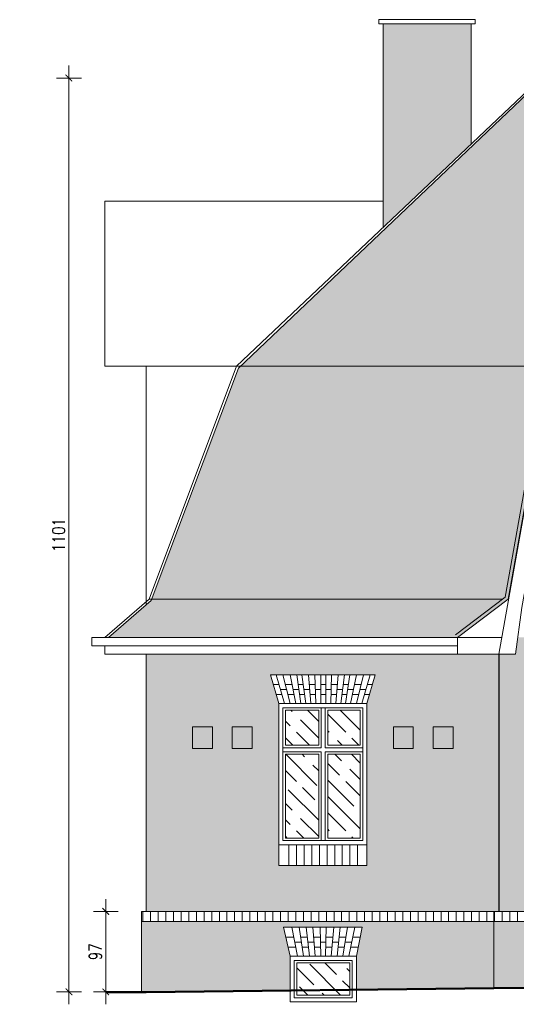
# Model space of a CAD drawing. Header units: millimetres. Extents: x 284606 to 569416, y -192995 to -95103.
# Tile 60 of 178: x 288192 to 288790, y -98789 to -97604. Entities that reach past the tile are written whole.
import ezdxf

# ---------------------------------------------------------------- set-up
doc = ezdxf.new("R2010")
doc.units = ezdxf.units.MM
doc.layers.get('0').update_dxf_attribs({"lineweight": 0})
for name, color, linetype, lineweight in [('!STR_Elewacje 0.15', 10, 'Continuous', 15), ('!STR_Konstrukcja 0.20', 200, 'Continuous', 20), ('!STR_Konstrukcja 0.50', 72, 'Continuous', 50), ('!STR_Kreskowanie', 253, 'Continuous', 5), ('!STR_Ocieplenie 0.05', 1, 'Continuous', 5), ('!STR_Stolarka okienna', 72, 'Continuous', 15), ('!STR_Wymiarowanie', 254, 'Continuous', 9)]:
    doc.layers.add(name, color=color, linetype=linetype, lineweight=lineweight)
doc.layers.add('!STR_Kreskowanie ścian', color=7, linetype='Continuous', lineweight=5, true_color=0xa6a6a6)
doc.styles.add('EKO 1-10', font='romans.shx', dxfattribs={"width": 0.8, "height": 15})
doc.dimstyles.new('EKO wymiar 1-10', dxfattribs={"dimtxt": 15, "dimasz": 8, "dimexe": 15, "dimexo": 15, "dimgap": 5, "dimtad": 1, "dimdec": 0, "dimtxsty": 'EKO 1-10', "dimblk": 'ARCHTICK', "dimcen": 10, "dimdle": 15, "dimclrd": 256, "dimclre": 256, "dimclrt": 256, "dimazin": 2, "dimtfac": 1, "dimtdec": 0, "dimtmove": 2, "dimatfit": 3, "dimldrblk": 'ARCHTICK', "dimfxl": 15, "dimfxlon": 1, "dimlwd": -1, "dimlwe": -1, "dimarcsym": 0})

# ---------------------------------------------------------------- blocks, each defined once
blk = doc.blocks.new('okno 106x170')
at = {"layer": '!STR_Kreskowanie', "ltscale": 0.3}
h = blk.add_hatch(dxfattribs=at)
h.set_pattern_fill('GOST_WOOD', color=256, scale=7, angle=45)
h.set_pattern_definition([(135, (-591757.885, 207373.385), (29.6984848, 29.6984848), [70, -14]), (135, (-591738.086, 207373.385), (29.6984848, 29.6984848), [42, -10.5, 21, -10.5]), (135, (-591713.337, 207368.435), (29.6984848, 29.6984848), [70, -14])])
h.paths.add_polyline_path([(59, 162), (59, 120), (98, 120), (98, 162)])
h.paths.add_polyline_path([(8, 162), (8, 120), (48, 120), (48, 162)])
h.paths.add_polyline_path([(8, 109), (8, 8), (48, 8), (48, 109)])
h.paths.add_polyline_path([(59, 109), (59, 8), (98, 8), (98, 109)])
at = {"layer": '!STR_Kreskowanie ścian', "ltscale": 1.5}
h = blk.add_hatch(dxfattribs=at)
h.set_pattern_fill('ANSI31', color=256, scale=2.9, angle=45)
h.set_pattern_definition([(90, (-591757.885, 207373.385), (-9.2075, 9e-16), [])])
h.paths.add_polyline_path([(103.5, 0), (103.5, -25), (3.5, -25), (3.5, 0)])
at = {"layer": '!STR_Elewacje 0.15', "ltscale": 1.5}
for p, q in [((116, 204.9), (-10, 204.9)), ((0, 170), (-10, 204.9)), ((7, 170), (-3, 204.9)), ((13.5, 170), (5, 204.9)), ((20.5, 170), (13.6, 204.9)), ((26.5, 170), (21.5, 204.9)), ((32.5, 170), (27.9, 204.9)), ((38.5, 170), (35.6, 204.9)), ((44.5, 170), (43.5, 204.9)), ((50.5, 170), (50.5, 204.9)), ((56.5, 170), (56.5, 204.9)), ((62.5, 170), (63.5, 204.9)), ((68.5, 170), (71.4, 204.9)), ((74.5, 170), (79.1, 204.9)), ((80.5, 170), (85.5, 204.9)), ((86.5, 170), (93.4, 204.9)), ((93.5, 170), (102, 204.9)), ((100, 170), (110, 204.9)), ((106, 170), (116, 204.9)), ((0.5, 192.9), (-6.5, 192.9)), ((16, 192.9), (7.9, 192.9)), ((29.5, 192.9), (23.2, 192.9)), ((43.8, 192.9), (36.6, 192.9)), ((56.5, 192.9), (50.5, 192.9)), ((70.4, 192.9), (63.2, 192.9)), ((83.8, 192.9), (77.5, 192.9)), ((99.1, 192.9), (91, 192.9)), ((106.7, 192.9), (112.5, 192.9)), ((3.9, 180.9), (-3.1, 180.9)), ((3.9, 180.9), (-3.1, 180.9)), ((3.9, 180.9), (-3.1, 180.9)), ((9.4, 186.9), (2.2, 186.9)), ((18.3, 180.9), (10.8, 180.9)), ((18.3, 180.9), (10.8, 180.9)), ((18.3, 180.9), (10.8, 180.9)), ((24.1, 186.9), (17.1, 186.9)), ((31.1, 180.9), (24.9, 180.9)), ((31.1, 180.9), (24.9, 180.9)), ((31.1, 180.9), (24.9, 180.9)), ((37.1, 186.9), (30.3, 186.9)), ((44.2, 180.9), (37.6, 180.9)), ((44.2, 180.9), (37.6, 180.9)), ((44.2, 180.9), (37.6, 180.9)), ((50.5, 186.9), (44, 186.9)), ((56.5, 180.9), (50.5, 180.9)), ((56.5, 180.9), (50.5, 180.9)), ((56.5, 180.9), (50.5, 180.9)), ((63, 186.9), (56.5, 186.9)), ((69.4, 180.9), (62.8, 180.9)), ((69.4, 180.9), (62.8, 180.9)), ((69.4, 180.9), (62.8, 180.9)), ((76.7, 186.9), (69.9, 186.9)), ((82.1, 180.9), (75.9, 180.9)), ((82.1, 180.9), (75.9, 180.9)), ((82.1, 180.9), (75.9, 180.9)), ((89.9, 186.9), (82.9, 186.9)), ((96.2, 180.9), (88.7, 180.9)), ((96.2, 180.9), (88.7, 180.9)), ((96.2, 180.9), (88.7, 180.9)), ((104.8, 186.9), (97.6, 186.9)), ((109.1, 180.9), (103.1, 180.9)), ((109.1, 180.9), (103.1, 180.9)), ((109.1, 180.9), (103.1, 180.9))]:
    blk.add_line(p, q, dxfattribs=at)
blk.add_lwpolyline([(106, 0), (0, 0), (0, -25), (106, -25)], close=True, dxfattribs=at)
at = {"layer": '!STR_Stolarka okienna', "ltscale": 1.5}
for points in [[(106, 0), (106, 170), (0, 170), (0, 0), (106, 0)], [(51, 165), (51, 117)], [(56, 165), (56, 117)], [(51, 117), (5, 117)], [(51, 112), (5, 112)], [(51, 112), (51, 5)], [(101, 117), (56, 117)], [(56, 112), (56, 5)], [(101, 112), (56, 112)]]:
    blk.add_lwpolyline(points, dxfattribs=at)
for points in [[(101, 5), (101, 165), (5, 165), (5, 5)], [(48, 162), (8, 162), (8, 120), (48, 120)], [(98, 162), (59, 162), (59, 120), (98, 120)], [(48, 109), (8, 109), (8, 8), (48, 8)], [(101, 112), (56, 112), (56, 5), (101, 5)], [(98, 109), (59, 109), (59, 8), (98, 8)]]:
    blk.add_lwpolyline(points, close=True, dxfattribs=at)
blk = doc.blocks.new('okno piwnicy')
at = {"layer": '!STR_Kreskowanie', "ltscale": 0.3}
h = blk.add_hatch(dxfattribs=at)
h.set_pattern_fill('GOST_WOOD', color=256, scale=7, angle=45)
h.set_pattern_definition([(135, (-287916.425, 101495.86), (29.698485, 29.698485), [70, -14]), (135, (-287896.626, 101495.86), (29.698485, 29.698485), [42, -10.5, 21, -10.5]), (135, (-287871.878, 101490.91), (29.698485, 29.698485), [70, -14])])
h.paths.add_polyline_path([(71.8, 47), (8, 47), (8, 8), (71.8, 8)])
at = {"layer": '!STR_Elewacje 0.15', "ltscale": 1.5}
for p, q in [((86.7, 89.9), (-7.8, 89.9)), ((0, 55), (-7.8, 89.9)), ((8.9, 55), (2, 89.9)), ((16.1, 55), (10.8, 89.9)), ((23.2, 55), (19.4, 89.9)), ((30.1, 55), (27.3, 89.9)), ((37.1, 55), (36.1, 89.9)), ((42.6, 55), (43.6, 89.9)), ((49.6, 55), (52.5, 89.9)), ((56.5, 55), (60.4, 89.9)), ((63.6, 55), (69, 89.9)), ((70.9, 55), (77.8, 89.9)), ((79.8, 55), (86.7, 89.9)), ((4.3, 77.9), (-5.1, 77.9)), ((13.5, 71.9), (5.5, 71.9)), ((20.7, 77.9), (12.6, 77.9)), ((28.7, 71.9), (21.4, 71.9)), ((36.5, 77.9), (28.3, 77.9)), ((43.1, 71.9), (36.6, 71.9)), ((43.3, 77.9), (51.5, 77.9)), ((51, 71.9), (58.4, 71.9)), ((59.1, 77.9), (67.2, 77.9)), ((66.2, 71.9), (74.3, 71.9)), ((75.4, 77.9), (84.3, 77.9)), ((6.7, 65.9), (-2.5, 65.9)), ((6.7, 65.9), (-2.5, 65.9)), ((6.7, 65.9), (-2.5, 65.9)), ((22, 65.9), (14.5, 65.9)), ((22, 65.9), (14.5, 65.9)), ((22, 65.9), (14.5, 65.9)), ((36.8, 65.9), (29.2, 65.9)), ((36.8, 65.9), (29.2, 65.9)), ((36.8, 65.9), (29.2, 65.9)), ((43, 65.9), (50.5, 65.9)), ((43, 65.9), (50.5, 65.9)), ((43, 65.9), (50.5, 65.9)), ((57.7, 65.9), (65.3, 65.9)), ((57.7, 65.9), (65.3, 65.9)), ((57.7, 65.9), (65.3, 65.9)), ((73.1, 65.9), (81.9, 65.9)), ((73.1, 65.9), (81.9, 65.9)), ((73.1, 65.9), (81.9, 65.9))]:
    blk.add_line(p, q, dxfattribs=at)
at = {"layer": '!STR_Stolarka okienna', "ltscale": 1.5}
for points in [[(0, 55), (79.8, 55), (79.8, 0), (0, 0)], [(5, 50), (74.8, 50), (74.8, 5), (5, 5)], [(8, 47), (71.8, 47), (71.8, 8), (8, 8)]]:
    blk.add_lwpolyline(points, close=True, dxfattribs=at)
blk = doc.blocks.new('_ArchTick')
at = {"color": 0, "linetype": 'ByBlock', "const_width": 0.15}
blk.add_lwpolyline([(-0.5, -0.5), (0.5, 0.5)], dxfattribs=at)
blk = doc.blocks.new('*D149')
at = {"layer": '!STR_Wymiarowanie', "ltscale": 1.5, "transparency": 16777216}
for p, q in [((288295.5, -98662.6), (288295.5, -98789.4)), ((288310.5, -98677.6), (288280.5, -98677.6)), ((288310.5, -98774.4), (288280.5, -98774.4))]:
    blk.add_line(p, q, dxfattribs=at)
at = {"layer": 'Defpoints', "color": 0, "ltscale": 1.5, "transparency": 16777216}
for p in [(288338.3, -98677.6), (288295.5, -98774.4), (288338.3, -98774.4)]:
    blk.add_point(p, dxfattribs=at)
at = {"layer": '!STR_Wymiarowanie', "ltscale": 1.5, "transparency": 16777216, "xscale": 8, "yscale": 8, "zscale": 8}
for p, rotation in [((288295.5, -98677.6), 90), ((288295.5, -98774.4), 270)]:
    blk.add_blockref('_ArchTick', p, dxfattribs=dict(at, rotation=rotation))
at = {"layer": '!STR_Wymiarowanie', "ltscale": 1.5, "transparency": 16777216, "insert": (288283, -98726), "char_height": 15, "attachment_point": 5, "rotation": 90, "style": 'EKO 1-10'}
blk.add_mtext('97', dxfattribs=at)
blk = doc.blocks.new('*D843')
at = {"layer": '!STR_Wymiarowanie', "ltscale": 1.5, "transparency": 16777216}
for p, q in [((288251.1, -97658.8), (288251.1, -98789.4)), ((288266.1, -97673.8), (288236.1, -97673.8)), ((288266.1, -98774.4), (288236.1, -98774.4))]:
    blk.add_line(p, q, dxfattribs=at)
at = {"layer": 'Defpoints', "color": 0, "ltscale": 1.5, "transparency": 16777216}
for p in [(288819.4, -97673.8), (288251.1, -98774.4), (288338.3, -98774.4)]:
    blk.add_point(p, dxfattribs=at)
at = {"layer": '!STR_Wymiarowanie', "ltscale": 1.5, "transparency": 16777216, "xscale": 8, "yscale": 8, "zscale": 8}
for p, rotation in [((288251.1, -97673.8), 90), ((288251.1, -98774.4), 270)]:
    blk.add_blockref('_ArchTick', p, dxfattribs=dict(at, rotation=rotation))
at = {"layer": '!STR_Wymiarowanie', "ltscale": 1.5, "transparency": 16777216, "insert": (288238.6, -98224.1), "char_height": 15, "attachment_point": 5, "rotation": 90, "style": 'EKO 1-10'}
blk.add_mtext('1101', dxfattribs=at)

msp = doc.modelspace()

# ---------------------------------------------------------------- hatches: boundary and pattern name
at = {"layer": '!STR_Kreskowanie ścian', "ltscale": 0.3}
h = msp.add_hatch(dxfattribs=at)
h.set_pattern_fill('AR-B816', color=256, scale=0.04)
h.paths.add_polyline_path([(287343.1, -97608.5), (287303.1, -97608.5), (287303.1, -97683.2), (287317.8, -97673.8), (287343.1, -97690.1)])
h.paths.add_polyline_path([(288735.5, -97608.5), (288629.5, -97608.5), (288629.5, -97853.7), (288735.5, -97753.3)])
h.paths.add_polyline_path([(289222, -97608.5), (289067.5, -97608.5), (289067.5, -97673.8), (289222, -97673.8)])
h.paths.add_polyline_path([(289748.1, -97608.5), (289582.5, -97608.5), (289582.5, -97673.8), (289748.1, -97673.8)])
h.paths.add_polyline_path([(289981.7, -97608.5), (289804.2, -97608.5), (289804.2, -97714.7), (289981.7, -97886.5)])
h.paths.add_polyline_path([(291251.3, -97608.5), (291211.3, -97608.5), (291211.3, -97690.1), (291236.6, -97673.8), (291251.3, -97683.2)])
h.paths.add_polyline_path([(292667, -97605.5), (292489.5, -97605.5), (292489.5, -97840.3), (292667, -97707.3)])
h.paths.add_polyline_path([(292888.7, -97605.5), (292723.1, -97605.5), (292723.1, -97673.8), (292888.7, -97673.8)])
h.paths.add_polyline_path([(293403.7, -97605.5), (293249.2, -97605.5), (293249.2, -97673.8), (293403.7, -97673.8)])
h.paths.add_polyline_path([(293841.7, -97611.3), (293735.7, -97611.3), (293735.7, -97756.8), (293799.8, -97822.2), (293841.7, -97822.2)])
at = {"layer": '!STR_Kreskowanie ścian', "ltscale": 1.5}
h = msp.add_hatch(dxfattribs=at)
h.set_pattern_fill('AR-B88', color=256, scale=0.1)
h.paths.add_polyline_path([(289761.2, -97676.8), (289288.3, -97676.8), (288820.1, -97676.8), (288457.7, -98020.8), (288822.5, -98020.8), (289290.2, -97717.6), (289757.9, -98020.8), (290115.8, -98020.8)])
h.paths.add_polyline_path([(290118.2, -98023.1), (290115.8, -98020.8), (289757.9, -98020.8), (289757.9, -98042.8), (289803.8, -98299.1), (289806.8, -98301.3), (290235.9, -98301.3), (290234.1, -98299.8)])
h.paths.add_polyline_path([(290235.9, -98301.3), (289806.8, -98301.3), (289868.1, -98347.5), (290286.4, -98347.5)])
h.paths.add_polyline_path([(289783.7, -98311.5), (289781.9, -98301.3), (289648.6, -98301.3), (289648.6, -98301.7), (289555.6, -98301.7), (289490, -98301.6), (289490, -98301.7), (289397, -98301.7), (289263.9, -98301.3), (289262.1, -98311.5), (289258.4, -98347.5), (289789.4, -98347.5)])
h.paths.add_polyline_path([(288822.5, -98042.8), (288822.5, -98020.8), (288457.7, -98020.8), (288455.3, -98023.1), (288350.9, -98301.3), (288773.7, -98301.3), (288776.6, -98299.1)], flags=17)
h.paths.add_polyline_path([(288773.7, -98301.3), (288350.9, -98301.3), (288350.2, -98303.2), (288298.9, -98347.5), (288719, -98347.5), (288780.3, -98301.3), (288826.5, -98043.1), (288826.5, -98020.8), (288822.5, -98020.8), (288822.5, -98042.8), (288776.6, -98299.1)])
at = {"layer": '!STR_Kreskowanie ścian', "ltscale": 0.3}
h = msp.add_hatch(dxfattribs=at)
h.set_pattern_fill('AR-B816', color=256, scale=0.04)
h.paths.add_polyline_path([(288769, -98367.5), (288719, -98367.5), (288344.3, -98367.5), (288344.3, -98677.6), (288769, -98677.6)])
h.paths.add_polyline_path([(288503.9, -98622.3), (288503.9, -98597.3), (288503.9, -98427.3), (288493.9, -98392.4), (288619.9, -98392.4), (288609.9, -98427.3), (288609.9, -98597.3), (288609.9, -98622.3)], flags=16)
h.paths.add_polyline_path([(288508.9, -98592.3), (288508.9, -98432.3), (288604.9, -98432.3), (288604.9, -98592.3), (288559.9, -98592.3)], flags=0)
h.paths.add_polyline_path([(288511.9, -98589.3), (288511.9, -98488.3), (288551.9, -98488.3), (288551.9, -98589.3)], flags=0)
h.paths.add_polyline_path([(288562.9, -98589.3), (288562.9, -98488.3), (288601.9, -98488.3), (288601.9, -98589.3)], flags=0)
h.paths.add_polyline_path([(288447.9, -98481.1), (288447.9, -98455.1), (288471.9, -98455.1), (288471.9, -98481.1)], flags=16)
h.paths.add_polyline_path([(288423.9, -98481.1), (288399.9, -98481.1), (288399.9, -98455.1), (288423.9, -98455.1)], flags=16)
h.paths.add_polyline_path([(288511.9, -98477.3), (288511.9, -98435.3), (288551.9, -98435.3), (288551.9, -98477.3)], flags=0)
h.paths.add_polyline_path([(288562.9, -98477.3), (288562.9, -98435.3), (288601.9, -98435.3), (288601.9, -98477.3)], flags=0)
h.paths.add_polyline_path([(288511.8, -98404.4), (288519.9, -98404.4), (288521, -98410.4), (288528, -98410.4), (288527.1, -98404.4), (288533.4, -98404.4), (288534.2, -98410.4), (288541, -98410.4), (288540.5, -98404.4), (288547.7, -98404.4), (288547.9, -98410.4), (288554.4, -98410.4), (288554.4, -98404.4), (288560.4, -98404.4), (288560.4, -98410.4), (288566.9, -98410.4), (288567.1, -98404.4), (288574.3, -98404.4), (288573.8, -98410.4), (288580.6, -98410.4), (288581.4, -98404.4), (288587.7, -98404.4), (288586.8, -98410.4), (288593.8, -98410.4), (288594.9, -98404.4), (288603, -98404.4), (288600.1, -98416.4), (288592.6, -98416.4), (288593.8, -98410.4), (288586.8, -98410.4), (288586, -98416.4), (288579.8, -98416.4), (288580.6, -98410.4), (288573.8, -98410.4), (288573.3, -98416.4), (288566.7, -98416.4), (288566.9, -98410.4), (288560.4, -98410.4), (288560.4, -98416.4), (288554.4, -98416.4), (288554.4, -98410.4), (288547.9, -98410.4), (288548.1, -98416.4), (288541.5, -98416.4), (288541, -98410.4), (288534.2, -98410.4), (288535, -98416.4), (288528.8, -98416.4), (288528, -98410.4), (288521, -98410.4), (288522.2, -98416.4), (288514.7, -98416.4)], flags=0)
h.paths.add_polyline_path([(288641.9, -98481.1), (288641.9, -98455.1), (288665.9, -98455.1), (288665.9, -98481.1)], flags=16)
h.paths.add_polyline_path([(288689.9, -98481.1), (288689.9, -98455.1), (288713.9, -98455.1), (288713.9, -98481.1)], flags=16)
h.paths.add_polyline_path([(288509.6, -98696.6), (288604.2, -98696.6), (288597.3, -98731.5), (288597.3, -98771.7), (288763, -98769.9), (288763, -98689.6), (288338.3, -98689.6), (288338.3, -98774.4), (288517.5, -98772.5), (288517.5, -98731.5)])
h.paths.add_polyline_path([(288886.1, -98696.6), (288980.7, -98696.6), (288973.7, -98731.5), (288973.7, -98767.7), (289051.5, -98766.9), (289051.5, -98731.5), (289043.7, -98696.6), (289138.2, -98696.6), (289131.3, -98731.5), (289131.3, -98766.1), (289228.3, -98765), (289228.3, -98689.6), (288763, -98689.6), (288763, -98769.9), (288893.9, -98768.5), (288893.9, -98731.5)])
h.paths.add_polyline_path([(289234.3, -98367.5), (289184.3, -98367.5), (289184.3, -98357.5), (289172, -98357.5), (289172, -98347.5), (288792.6, -98347.5), (288789, -98367.5), (288769.5, -98367.5), (288769.5, -98677.6), (289234.3, -98677.6)])
h.paths.add_polyline_path([(288886.9, -98622.3), (288886.9, -98597.3), (288886.9, -98427.3), (288876.9, -98392.4), (288989.9, -98392.4), (288979.9, -98427.3), (288979.9, -98597.3), (288979.9, -98622.3)], flags=16)
h.paths.add_polyline_path([(288891.9, -98592.3), (288891.9, -98432.3), (288974.9, -98432.3), (288974.9, -98592.3), (288935.9, -98592.3)], flags=0)
h.paths.add_polyline_path([(288894.9, -98589.3), (288894.9, -98488.3), (288927.9, -98488.3), (288927.9, -98589.3)], flags=0)
h.paths.add_polyline_path([(288938.9, -98589.3), (288938.9, -98488.3), (288971.9, -98488.3), (288971.9, -98589.3)], flags=0)
h.paths.add_polyline_path([(288894.9, -98477.3), (288894.9, -98435.3), (288927.9, -98435.3), (288927.9, -98477.3)], flags=0)
h.paths.add_polyline_path([(288938.9, -98477.3), (288938.9, -98435.3), (288971.9, -98435.3), (288971.9, -98477.3)], flags=0)
h.paths.add_polyline_path([(288887.8, -98404.4), (288895.8, -98404.4), (288897, -98410.4), (288904, -98410.4), (288903.1, -98404.4), (288909.4, -98404.4), (288910.2, -98410.4), (288917, -98410.4), (288916.5, -98404.4), (288923.7, -98404.4), (288923.9, -98410.4), (288930.4, -98410.4), (288930.4, -98404.4), (288936.4, -98404.4), (288936.4, -98410.4), (288942.9, -98410.4), (288943, -98404.4), (288950.3, -98404.4), (288949.8, -98410.4), (288956.6, -98410.4), (288957.4, -98404.4), (288963.6, -98404.4), (288962.8, -98410.4), (288969.7, -98410.4), (288970.9, -98404.4), (288979, -98404.4), (288976, -98416.4), (288968.5, -98416.4), (288969.7, -98410.4), (288962.8, -98410.4), (288961.9, -98416.4), (288955.8, -98416.4), (288956.6, -98410.4), (288949.8, -98410.4), (288949.3, -98416.4), (288942.7, -98416.4), (288942.9, -98410.4), (288936.4, -98410.4), (288936.4, -98416.4), (288930.4, -98416.4), (288930.4, -98410.4), (288923.9, -98410.4), (288924.1, -98416.4), (288917.5, -98416.4), (288917, -98410.4), (288910.2, -98410.4), (288910.9, -98416.4), (288904.8, -98416.4), (288904, -98410.4), (288897, -98410.4), (288898.2, -98416.4), (288890.7, -98416.4)], flags=0)
h.paths.add_polyline_path([(289044.5, -98622.3), (289044.5, -98597.3), (289044.5, -98427.3), (289034.5, -98392.4), (289147.4, -98392.4), (289137.5, -98427.3), (289137.5, -98597.3), (289137.5, -98622.3)], flags=16)
h.paths.add_polyline_path([(289049.5, -98592.3), (289049.5, -98432.3), (289132.5, -98432.3), (289132.5, -98592.3), (289093.5, -98592.3)], flags=0)
h.paths.add_polyline_path([(289052.5, -98589.3), (289052.5, -98488.3), (289085.5, -98488.3), (289085.5, -98589.3)], flags=0)
h.paths.add_polyline_path([(289096.5, -98589.3), (289096.5, -98488.3), (289129.5, -98488.3), (289129.5, -98589.3)], flags=0)
h.paths.add_polyline_path([(289052.5, -98477.3), (289052.5, -98435.3), (289085.5, -98435.3), (289085.5, -98477.3)], flags=0)
h.paths.add_polyline_path([(289045.4, -98404.4), (289053.4, -98404.4), (289054.6, -98410.4), (289061.6, -98410.4), (289060.7, -98404.4), (289067, -98404.4), (289067.7, -98410.4), (289074.6, -98410.4), (289074.1, -98404.4), (289081.3, -98404.4), (289081.5, -98410.4), (289088, -98410.4), (289088, -98404.4), (289094, -98404.4), (289094, -98410.4), (289100.4, -98410.4), (289100.6, -98404.4), (289107.8, -98404.4), (289107.4, -98410.4), (289114.2, -98410.4), (289115, -98404.4), (289121.2, -98404.4), (289120.4, -98410.4), (289127.3, -98410.4), (289128.5, -98404.4), (289136.5, -98404.4), (289133.6, -98416.4), (289126.1, -98416.4), (289127.3, -98410.4), (289120.4, -98410.4), (289119.5, -98416.4), (289113.4, -98416.4), (289114.2, -98410.4), (289107.4, -98410.4), (289106.9, -98416.4), (289100.3, -98416.4), (289100.4, -98410.4), (289094, -98410.4), (289094, -98416.4), (289088, -98416.4), (289088, -98410.4), (289081.5, -98410.4), (289081.7, -98416.4), (289075.1, -98416.4), (289074.6, -98410.4), (289067.7, -98410.4), (289068.5, -98416.4), (289062.4, -98416.4), (289061.6, -98410.4), (289054.6, -98410.4), (289055.8, -98416.4), (289048.3, -98416.4)], flags=0)
h.paths.add_polyline_path([(289096.5, -98477.3), (289096.5, -98435.3), (289129.5, -98435.3), (289129.5, -98477.3)], flags=0)
h.paths.add_polyline_path([(289811.4, -98367.5), (289254.3, -98367.5), (289234.3, -98367.5), (289234.3, -98677.6), (289811.4, -98677.6)])
h.paths.add_polyline_path([(289648.6, -98622.3), (289555.6, -98622.3), (289555.6, -98597.3), (289555.6, -98427.3), (289545.6, -98392.4), (289658.6, -98392.4), (289648.6, -98427.3), (289648.6, -98597.3)], flags=16)
h.paths.add_polyline_path([(289643.6, -98592.3), (289604.6, -98592.3), (289560.6, -98592.3), (289560.6, -98432.3), (289643.6, -98432.3)], flags=0)
h.paths.add_polyline_path([(289640.6, -98589.3), (289607.6, -98589.3), (289607.6, -98488.3), (289640.6, -98488.3)], flags=0)
h.paths.add_polyline_path([(289596.6, -98589.3), (289563.6, -98589.3), (289563.6, -98488.3), (289596.6, -98488.3)], flags=0)
h.paths.add_polyline_path([(289701.9, -98481.1), (289701.9, -98455.1), (289725.9, -98455.1), (289725.9, -98481.1)], flags=16)
h.paths.add_polyline_path([(289640.6, -98477.3), (289607.6, -98477.3), (289607.6, -98435.3), (289640.6, -98435.3)], flags=0)
h.paths.add_polyline_path([(289596.6, -98477.3), (289563.6, -98477.3), (289563.6, -98435.3), (289596.6, -98435.3)], flags=0)
h.paths.add_polyline_path([(289490, -98622.3), (289397, -98622.3), (289397, -98597.3), (289397, -98427.3), (289387, -98392.4), (289500, -98392.4), (289490, -98427.3), (289490, -98597.3)], flags=16)
h.paths.add_polyline_path([(289644.8, -98416.4), (289637.3, -98416.4), (289638.4, -98410.4), (289631.5, -98410.4), (289630.6, -98416.4), (289624.5, -98416.4), (289625.3, -98410.4), (289618.5, -98410.4), (289618, -98416.4), (289611.4, -98416.4), (289611.6, -98410.4), (289605.1, -98410.4), (289605.1, -98416.4), (289599.1, -98416.4), (289599.1, -98410.4), (289592.6, -98410.4), (289592.8, -98416.4), (289586.2, -98416.4), (289585.7, -98410.4), (289578.9, -98410.4), (289579.7, -98416.4), (289573.5, -98416.4), (289572.7, -98410.4), (289565.7, -98410.4), (289566.9, -98416.4), (289559.4, -98416.4), (289556.5, -98404.4), (289564.5, -98404.4), (289565.7, -98410.4), (289572.7, -98410.4), (289571.8, -98404.4), (289578.1, -98404.4), (289578.9, -98410.4), (289585.7, -98410.4), (289585.2, -98404.4), (289592.4, -98404.4), (289592.6, -98410.4), (289599.1, -98410.4), (289599.1, -98404.4), (289605.1, -98404.4), (289605.1, -98410.4), (289611.6, -98410.4), (289611.7, -98404.4), (289619, -98404.4), (289618.5, -98410.4), (289625.3, -98410.4), (289626.1, -98404.4), (289632.3, -98404.4), (289631.5, -98410.4), (289638.4, -98410.4), (289639.6, -98404.4), (289647.7, -98404.4)], flags=0)
h.paths.add_polyline_path([(289485, -98592.3), (289402, -98592.3), (289402, -98432.3), (289485, -98432.3)], flags=0)
h.paths.add_polyline_path([(289482, -98589.3), (289405, -98589.3), (289405, -98435.3), (289482, -98435.3)], flags=0)
h.paths.add_polyline_path([(289486.2, -98416.4), (289478.7, -98416.4), (289479.9, -98410.4), (289472.9, -98410.4), (289472.1, -98416.4), (289465.9, -98416.4), (289466.7, -98410.4), (289459.9, -98410.4), (289459.4, -98416.4), (289452.8, -98416.4), (289453, -98410.4), (289446.5, -98410.4), (289446.5, -98416.4), (289440.5, -98416.4), (289440.5, -98410.4), (289434, -98410.4), (289434.2, -98416.4), (289427.6, -98416.4), (289427.1, -98410.4), (289420.3, -98410.4), (289421.1, -98416.4), (289415, -98416.4), (289414.1, -98410.4), (289407.2, -98410.4), (289408.3, -98416.4), (289400.8, -98416.4), (289397.9, -98404.4), (289406, -98404.4), (289407.2, -98410.4), (289414.1, -98410.4), (289413.3, -98404.4), (289419.5, -98404.4), (289420.3, -98410.4), (289427.1, -98410.4), (289426.6, -98404.4), (289433.9, -98404.4), (289434, -98410.4), (289440.5, -98410.4), (289440.5, -98404.4), (289446.5, -98404.4), (289446.5, -98410.4), (289453, -98410.4), (289453.2, -98404.4), (289460.4, -98404.4), (289459.9, -98410.4), (289466.7, -98410.4), (289467.5, -98404.4), (289473.8, -98404.4), (289472.9, -98410.4), (289479.9, -98410.4), (289481.1, -98404.4), (289489.1, -98404.4)], flags=0)
h.paths.add_polyline_path([(289334.4, -98481.1), (289310.4, -98481.1), (289310.4, -98455.1), (289334.4, -98455.1)], flags=16)
h.paths.add_polyline_path([(289817.4, -98689.6), (289228.3, -98689.6), (289228.3, -98765), (289404.1, -98763.2), (289404.1, -98731.5), (289396.2, -98696.6), (289490.8, -98696.6), (289483.9, -98731.5), (289483.9, -98762.4), (289562.7, -98761.5), (289562.7, -98731.5), (289554.8, -98696.6), (289649.4, -98696.6), (289642.4, -98731.5), (289642.4, -98760.7), (289817.4, -98758.8)])
h.paths.add_polyline_path([(289983.8, -98731.5), (289976, -98696.6), (290070.5, -98696.6), (290063.6, -98731.5), (290063.6, -98756.3), (290236.4, -98754.4), (290242.4, -98754.4), (290242.4, -98689.6), (289817.4, -98689.6), (289817.4, -98758.8), (289983.8, -98757.1)])
h.paths.add_polyline_path([(290236.4, -98367.5), (290005.1, -98367.5), (289811.4, -98367.5), (289811.4, -98677.6), (290236.4, -98677.6)])
h.paths.add_polyline_path([(289970.3, -98622.3), (289970.3, -98597.3), (289970.3, -98427.3), (289960.3, -98392.4), (290086.2, -98392.4), (290076.3, -98427.3), (290076.3, -98597.3), (290076.3, -98622.3)], flags=16)
h.paths.add_polyline_path([(289975.3, -98592.3), (289975.3, -98432.3), (290071.3, -98432.3), (290071.3, -98592.3), (290026.3, -98592.3)], flags=0)
h.paths.add_polyline_path([(289978.3, -98589.3), (289978.3, -98488.3), (290018.3, -98488.3), (290018.3, -98589.3)], flags=0)
h.paths.add_polyline_path([(289866.3, -98481.1), (289866.3, -98455.1), (289890.3, -98455.1), (289890.3, -98481.1)], flags=16)
h.paths.add_polyline_path([(290029.3, -98589.3), (290029.3, -98488.3), (290068.3, -98488.3), (290068.3, -98589.3)], flags=0)
h.paths.add_polyline_path([(289914.3, -98481.1), (289914.3, -98455.1), (289938.3, -98455.1), (289938.3, -98481.1)], flags=16)
h.paths.add_polyline_path([(289978.3, -98477.3), (289978.3, -98435.3), (290018.3, -98435.3), (290018.3, -98477.3)], flags=0)
h.paths.add_polyline_path([(290029.3, -98477.3), (290029.3, -98435.3), (290068.3, -98435.3), (290068.3, -98477.3)], flags=0)
h.paths.add_polyline_path([(289978.2, -98404.4), (289986.2, -98404.4), (289987.4, -98410.4), (289994.3, -98410.4), (289993.5, -98404.4), (289999.7, -98404.4), (290000.5, -98410.4), (290007.4, -98410.4), (290006.9, -98404.4), (290014.1, -98404.4), (290014.3, -98410.4), (290020.8, -98410.4), (290020.8, -98404.4), (290026.8, -98404.4), (290026.8, -98410.4), (290033.2, -98410.4), (290033.4, -98404.4), (290040.6, -98404.4), (290040.1, -98410.4), (290047, -98410.4), (290047.8, -98404.4), (290054, -98404.4), (290053.2, -98410.4), (290060.1, -98410.4), (290061.3, -98404.4), (290069.3, -98404.4), (290066.4, -98416.4), (290058.9, -98416.4), (290060.1, -98410.4), (290053.2, -98410.4), (290052.3, -98416.4), (290046.2, -98416.4), (290047, -98410.4), (290040.1, -98410.4), (290039.6, -98416.4), (290033.1, -98416.4), (290033.2, -98410.4), (290026.8, -98410.4), (290026.8, -98416.4), (290020.8, -98416.4), (290020.8, -98410.4), (290014.3, -98410.4), (290014.4, -98416.4), (290007.9, -98416.4), (290007.4, -98410.4), (290000.5, -98410.4), (290001.3, -98416.4), (289995.2, -98416.4), (289994.3, -98410.4), (289987.4, -98410.4), (289988.6, -98416.4), (289981.1, -98416.4)], flags=0)
h.paths.add_polyline_path([(290108.3, -98481.1), (290108.3, -98455.1), (290132.3, -98455.1), (290132.3, -98481.1)], flags=16)
h.paths.add_polyline_path([(290156.3, -98481.1), (290156.3, -98455.1), (290180.3, -98455.1), (290180.3, -98481.1)], flags=16)
h.paths.add_polyline_path([(289719.3, -98046.5), (289666, -98014.2), (289539.3, -98014.2), (289539.3, -97985.5), (289497.8, -97985.5), (289497.8, -98014.2), (289377, -98014.2), (289326.5, -98046.2), (289283.9, -98301.3), (289761.2, -98301.3)])
h.paths.add_polyline_path([(289648.6, -98301.7), (289555.6, -98301.7), (289555.6, -98106.7), (289545.6, -98071.8), (289658.6, -98071.8), (289648.6, -98106.7)])
h.paths.add_polyline_path([(289643.6, -98274.7), (289560.6, -98274.7)], flags=16)
h.paths.add_polyline_path([(289640.6, -98117.7), (289563.6, -98117.7)], flags=16)
h.paths.add_polyline_path([(289490, -98301.7), (289397, -98301.7), (289397, -98106.7), (289387, -98071.8), (289500, -98071.8), (289490, -98106.7)])
h.paths.add_polyline_path([(289485, -98271.7), (289402, -98271.7)], flags=16)
h.paths.add_polyline_path([(289482, -98268.7), (289405, -98268.7)], flags=16)
at = {"layer": '!STR_Kreskowanie ścian', "ltscale": 0.3, "true_color": 0xdbdbdb}
h = msp.add_hatch(color=254, dxfattribs=at)
h.dxf.hatch_style = 1
h.paths.add_polyline_path([(288423.9, -98455.1), (288399.9, -98455.1), (288399.9, -98481.1), (288423.9, -98481.1)])
h.paths.add_polyline_path([(288471.9, -98455.1), (288447.9, -98455.1), (288447.9, -98481.1), (288471.9, -98481.1)])
h.paths.add_polyline_path([(288665.9, -98455.1), (288641.9, -98455.1), (288641.9, -98481.1), (288665.9, -98481.1)])
h.paths.add_polyline_path([(288713.9, -98455.1), (288689.9, -98455.1), (288689.9, -98481.1), (288713.9, -98481.1)])
h.paths.add_polyline_path([(289334.4, -98455.1), (289310.4, -98455.1), (289310.4, -98481.1), (289334.4, -98481.1)])
h.paths.add_polyline_path([(289725.9, -98455.1), (289701.9, -98455.1), (289701.9, -98481.1), (289725.9, -98481.1)])
h.paths.add_polyline_path([(289890.3, -98455.1), (289866.3, -98455.1), (289866.3, -98481.1), (289890.3, -98481.1)])
h.paths.add_polyline_path([(289938.3, -98455.1), (289914.3, -98455.1), (289914.3, -98481.1), (289938.3, -98481.1)])
h.paths.add_polyline_path([(290132.3, -98455.1), (290108.3, -98455.1), (290108.3, -98481.1), (290132.3, -98481.1)])
h.paths.add_polyline_path([(290180.3, -98455.1), (290156.3, -98455.1), (290156.3, -98481.1), (290180.3, -98481.1)])
at = {"layer": '!STR_Kreskowanie ścian', "ltscale": 0.3}
h = msp.add_hatch(dxfattribs=at)
h.set_pattern_fill('AR-B816', color=256, scale=0.04)
h.paths.add_polyline_path([(288423.9, -98455.1), (288399.9, -98455.1), (288399.9, -98481.1), (288423.9, -98481.1)])
h.paths.add_polyline_path([(288471.9, -98455.1), (288447.9, -98455.1), (288447.9, -98481.1), (288471.9, -98481.1)])
h.paths.add_polyline_path([(288665.9, -98455.1), (288641.9, -98455.1), (288641.9, -98481.1), (288665.9, -98481.1)])
h.paths.add_polyline_path([(288713.9, -98455.1), (288689.9, -98455.1), (288689.9, -98481.1), (288713.9, -98481.1)])
h.paths.add_polyline_path([(289334.4, -98455.1), (289310.4, -98455.1), (289310.4, -98481.1), (289334.4, -98481.1)])
h.paths.add_polyline_path([(289725.9, -98455.1), (289701.9, -98455.1), (289701.9, -98481.1), (289725.9, -98481.1)])
h.paths.add_polyline_path([(289890.3, -98455.1), (289866.3, -98455.1), (289866.3, -98481.1), (289890.3, -98481.1)])
h.paths.add_polyline_path([(289938.3, -98455.1), (289914.3, -98455.1), (289914.3, -98481.1), (289938.3, -98481.1)])
h.paths.add_polyline_path([(290132.3, -98455.1), (290108.3, -98455.1), (290108.3, -98481.1), (290132.3, -98481.1)])
h.paths.add_polyline_path([(290180.3, -98455.1), (290156.3, -98455.1), (290156.3, -98481.1), (290180.3, -98481.1)])
at = {"layer": '!STR_Kreskowanie ścian', "ltscale": 1.5}
h = msp.add_hatch(dxfattribs=at)
h.set_pattern_fill('ANSI31', color=256, scale=2.9, angle=45)
h.set_pattern_definition([(90, (-1834.179, 2627.342), (-9.2075, 9e-16), [])])
h.paths.add_polyline_path([(290242.4, -98677.6), (288338.3, -98677.6), (288338.3, -98689.6), (290242.4, -98689.6)])

# ---------------------------------------------------------------- linework, layer by layer
at = {"layer": '!STR_Elewacje 0.15', "ltscale": 1.5}
msp.add_lwpolyline([(288719, -98347.5), (288278.8, -98347.5), (288278.8, -98357.5), (288719, -98357.5)], close=True, dxfattribs=at)
at = {"layer": '!STR_Konstrukcja 0.20', "ltscale": 1.5}
for p, q in [((288453.1, -98020.8), (288832, -98020.8)), ((288826.5, -98043.1), (288769, -98367.5)), ((288294.3, -98347.5), (288347.7, -98301.3)), ((288347.7, -98301.3), (288773.7, -98301.3)), ((288719, -98347.5), (288780.3, -98301.3)), ((288772.4, -98347.5), (288719, -98347.5)), ((288719, -98347.5), (288719, -98367.5)), ((288294.3, -98367.5), (288294.3, -98357.5)), ((288575.6, -98367.5), (288294.3, -98367.5)), ((288769, -98367.5), (288719, -98367.5)), ((288769, -98367.5), (288769, -98677.6)), ((288769, -98367.5), (288789, -98367.5)), ((290236.4, -98677.6), (288344.3, -98677.6)), ((288763, -98677.6), (288763, -98769.9))]:
    msp.add_line(p, q, dxfattribs=at)
for points in [[(288740.5, -97608.5), (288624.5, -97608.5), (288624.5, -97603.5), (288740.5, -97603.5)], [(288338.3, -98677.6), (290242.4, -98677.6), (290242.4, -98689.6), (288338.3, -98689.6)], [(288338.3, -98689.6), (290242.4, -98689.6), (290242.4, -98754.4), (288338.3, -98774.4)]]:
    msp.add_lwpolyline(points, close=True, dxfattribs=at)
for points in [[(288629.5, -97853.7), (288629.5, -97608.5), (288735.5, -97608.5), (288735.5, -97753.3)], [(288294.3, -98347.5), (288347.7, -98301.3), (288453.1, -98020.8), (288819.4, -97673.8)], [(288298.9, -98347.5), (288350.2, -98303.2), (288455.3, -98023.1), (288820.1, -97676.8), (289288.3, -97676.8), (289761.2, -97676.8), (290118.2, -98023.1), (290234.1, -98299.8), (290286.4, -98347.5)], [(288716.6, -98344.3), (288776.6, -98299.1), (288822.5, -98042.8), (288822.5, -98020.8), (289290.2, -97717.6)], [(288719, -98347.5), (288780.3, -98301.3), (288826.5, -98043.1), (288826.5, -98023.1), (289290.2, -97722.3)], [(288789, -98367.5), (288796.8, -98311.5), (288844.5, -98044.7), (288844.5, -98032.9), (289290.2, -97743.8)], [(288344.3, -98367.5), (288769, -98367.5)], [(288344.3, -98677.6), (288344.3, -98367.5)], [(288769.5, -98677.6), (288769.5, -98367.5)]]:
    msp.add_lwpolyline(points, dxfattribs=at)
at = {"layer": '!STR_Konstrukcja 0.50', "ltscale": 1.5}
msp.add_lwpolyline([(290307.1, -98754.4), (290236.4, -98754.4), (289817.4, -98758.9), (289228.3, -98765), (288763, -98769.9), (288344.3, -98774.9), (288296.2, -98774.9)], dxfattribs=at)
at = {"layer": '!STR_Kreskowanie ścian', "ltscale": 0.3}
for p, q in [((288294.3, -97822.2), (288629.5, -97822.2)), ((288294.3, -98020.8), (288294.3, -97822.2)), ((288294.3, -98020.8), (288453.1, -98020.8)), ((288344.3, -98308.2), (288344.3, -98020.8))]:
    msp.add_line(p, q, dxfattribs=at)
at = {"layer": '!STR_Ocieplenie 0.05', "ltscale": 1.5}
msp.add_line((288347.7, -98301.3), (288453.1, -98020.8), dxfattribs=at)
at = {"layer": '!STR_Wymiarowanie', "ltscale": 1.5}
for points in [[(288423.9, -98455.1), (288399.9, -98455.1), (288399.9, -98481.1), (288423.9, -98481.1)], [(288471.9, -98455.1), (288447.9, -98455.1), (288447.9, -98481.1), (288471.9, -98481.1)], [(288641.9, -98455.1), (288665.9, -98455.1), (288665.9, -98481.1), (288641.9, -98481.1)], [(288689.9, -98455.1), (288713.9, -98455.1), (288713.9, -98481.1), (288689.9, -98481.1)]]:
    msp.add_lwpolyline(points, close=True, dxfattribs=at)

# ---------------------------------------------------------------- block references
at = {"layer": '!STR_Konstrukcja 0.20', "ltscale": 1.5}
msp.add_blockref('okno 106x170', (288503.9, -98597.3), dxfattribs=at)
at = {"layer": '!STR_Wymiarowanie'}
msp.add_blockref('okno piwnicy', (288517.5, -98786.5), dxfattribs=at)

# ---------------------------------------------------------------- dimensions: what is measured, and where the dimension line sits
at = {"layer": '!STR_Wymiarowanie', "ltscale": 1.5}
for base, p1, picture, middle in [((288251.1, -98774.4), (288819.4, -97673.8), '*D843', (288238.6, -98224.1)), ((288295.5, -98774.4), (288338.3, -98677.6), '*D149', (288283, -98726))]:
    dim = msp.add_linear_dim(base=base, p1=p1, p2=(288338.3, -98774.4), angle=90, dimstyle='EKO wymiar 1-10', dxfattribs=at)
    dim.commit()
    dim.dimension.update_dxf_attribs({"geometry": picture, "text_midpoint": middle})

doc.saveas('drawing.dxf')
